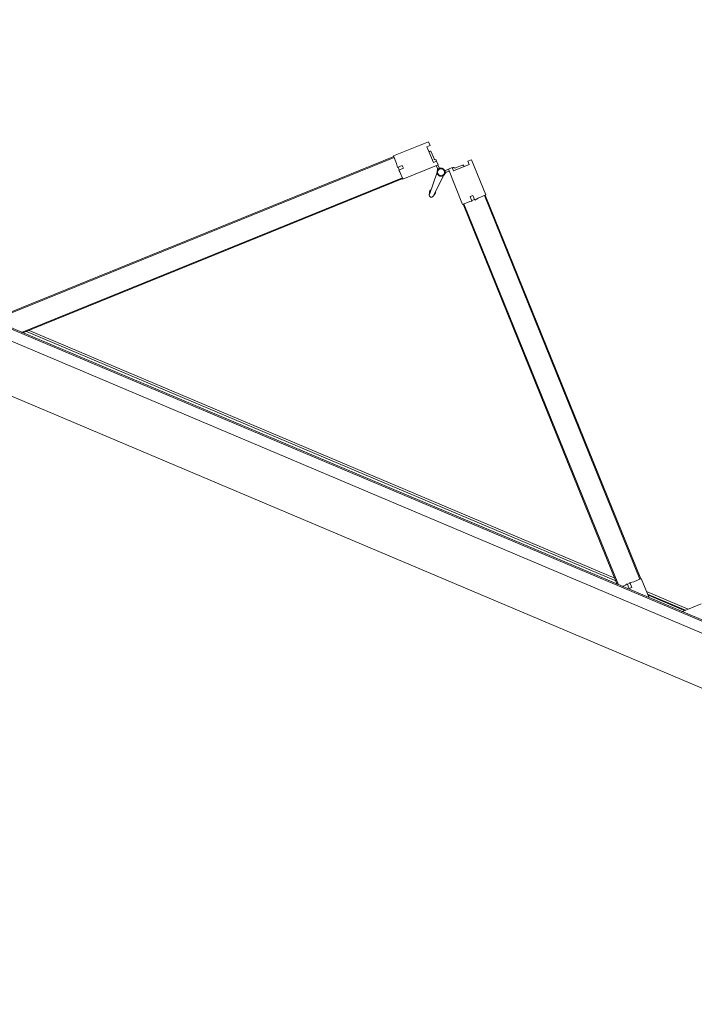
# Model space of a CAD drawing. Header units: millimetres. Extents: x 1512 to 2105, y 794 to 1149.
# Tile 141 of 256: x 1686.18 to 1687.53, y 1096.81 to 1098.78. Entities that reach past the tile are written whole.
import ezdxf

# ---------------------------------------------------------------- set-up
doc = ezdxf.new("R2010")
doc.units = ezdxf.units.MM
doc.layers.add('A-DOOR', color=31, linetype='Continuous', lineweight=9)

# ---------------------------------------------------------------- blocks, each defined once
blk = doc.blocks.new('5-panel_Bi-fold_external_door_10806 - Type 1-V11-همکف')
at = {"layer": 'A-DOOR'}
for p, q in [((-0.1205, 0.7449), (-0.1742, 0.6912)), ((-0.1148, 0.7393), (-0.1205, 0.7449)), ((-0.1198, 0.7343), (-0.1148, 0.7393)), ((-0.0957, 0.7103), (-0.1198, 0.7343)), ((-0.0281, 0.7343), (-0.0521, 0.7103)), ((-0.0274, 0.7449), (-0.033, 0.7393)), ((-0.033, 0.7393), (-0.0281, 0.7343)), ((0.0264, 0.6912), (-0.0274, 0.7449)), ((-0.1103, 0.7284), (-0.112, 0.7266)), ((-0.1103, 0.7284), (-0.112, 0.7266)), ((-0.1103, 0.7284), (-0.112, 0.7266)), ((-0.097, 0.7173), (-0.1081, 0.7284)), ((-0.0908, 0.7153), (-0.0957, 0.7103)), ((-0.0909, 0.7151), (-0.0924, 0.7165)), ((-0.0851, 0.7096), (-0.0908, 0.7153)), ((-0.0571, 0.7153), (-0.0627, 0.7096)), ((-0.0521, 0.7103), (-0.0571, 0.7153)), ((-0.0554, 0.7165), (-0.0569, 0.7151)), ((-0.0397, 0.7284), (-0.0508, 0.7173)), ((-0.0358, 0.7266), (-0.0376, 0.7284)), ((-0.0358, 0.7266), (-0.0376, 0.7284)), ((-0.0358, 0.7266), (-0.0376, 0.7284)), ((-0.7598, 0.1042), (-0.1735, 0.6905)), ((-0.1742, 0.6912), (-0.1627, 0.6797)), ((-0.1735, 0.6905), (-0.1721, 0.6891)), ((-0.1389, 0.6558), (-0.0851, 0.7096)), ((-0.0879, 0.7068), (-0.0837, 0.7025)), ((-0.0797, 0.7039), (-0.0853, 0.7094)), ((-0.0812, 0.695), (-0.0779, 0.648)), ((-0.0699, 0.648), (-0.0666, 0.695)), ((-0.0625, 0.7094), (-0.0681, 0.7039)), ((-0.0674, 0.7031), (-0.0676, 0.7033)), ((-0.0674, 0.7031), (-0.0676, 0.7033)), ((-0.0674, 0.7031), (-0.0676, 0.7033)), ((-0.0674, 0.7031), (-0.0676, 0.7033)), ((-0.0674, 0.7031), (-0.0676, 0.7033)), ((-0.0674, 0.7031), (-0.0676, 0.7033)), ((-0.0674, 0.7031), (-0.0676, 0.7033)), ((-0.0674, 0.7031), (-0.0676, 0.7033)), ((-0.0674, 0.7031), (-0.0676, 0.7033)), ((-0.0642, 0.7025), (-0.0599, 0.7068)), ((-0.0627, 0.7096), (-0.009, 0.6558)), ((0.0148, 0.6797), (0.0264, 0.6912)), ((0.0243, 0.6891), (0.0257, 0.6905)), ((0.0257, 0.6905), (0.612, 0.1042)), ((-0.7584, 0.1027), (-0.1721, 0.6891)), ((-0.1627, 0.6797), (-0.158, 0.6731)), ((-0.158, 0.6731), (-0.1507, 0.6804)), ((-0.1571, 0.6741), (-0.1528, 0.6698)), ((-0.1464, 0.6762), (-0.1536, 0.6691)), ((-0.1507, 0.6804), (-0.1464, 0.6762)), ((-0.0014, 0.6762), (0.0029, 0.6804)), ((0.0057, 0.6691), (-0.0014, 0.6762)), ((0.0029, 0.6804), (0.0102, 0.6731)), ((0.005, 0.6698), (0.0092, 0.6741)), ((0.0102, 0.6731), (0.0148, 0.6797)), ((0.0243, 0.6891), (0.6106, 0.1027)), ((-0.7235, 0.0755), (-0.141, 0.658)), ((-0.7207, 0.0755), (-0.1396, 0.6566)), ((-0.1536, 0.6691), (-0.15, 0.667)), ((-0.15, 0.667), (-0.1389, 0.6558)), ((-0.141, 0.658), (-0.1396, 0.6566)), ((-0.0796, 0.6523), (-0.0777, 0.647)), ((-0.0796, 0.6523), (-0.0779, 0.648)), ((-0.0777, 0.647), (-0.0796, 0.6523)), ((-0.0701, 0.647), (-0.0683, 0.6523)), ((-0.0683, 0.6523), (-0.0701, 0.647)), ((-0.0683, 0.6523), (-0.0699, 0.648)), ((-0.009, 0.6558), (0.0022, 0.667)), ((-0.0083, 0.6566), (-0.0069, 0.658)), ((-0.0083, 0.6566), (0.5728, 0.0755)), ((-0.0069, 0.658), (0.5757, 0.0755)), ((0.0022, 0.667), (0.0057, 0.6691)), ((-0.0777, 0.647), (-0.0779, 0.648)), ((-0.0701, 0.647), (-0.07, 0.6474)), ((0.6127, 0.1049), (0.6012, 0.0933)), ((0.612, 0.1042), (0.6106, 0.1027)), ((0.6421, 0.0755), (0.6127, 0.1049)), ((0.7426, 0.1049), (0.7132, 0.0755)), ((-0.715, 0.0811), (0.5672, 0.0811)), ((0.5632, 0.0851), (-0.711, 0.0851)), ((0.5885, 0.0807), (0.5833, 0.0755)), ((0.5906, 0.0842), (0.5885, 0.0807)), ((0.5977, 0.0771), (0.5906, 0.0842)), ((0.5956, 0.0877), (0.5913, 0.0835)), ((0.6012, 0.0933), (0.5946, 0.0887)), ((0.5946, 0.0887), (0.6019, 0.0814)), ((0.6019, 0.0814), (0.5977, 0.0771)), ((0.7228, 0.0851), (0.6325, 0.0851)), ((0.6365, 0.0811), (0.7188, 0.0811)), ((0.7152, 0.0796), (0.6402, 0.0796)), ((2.581, 0.0759), (-2.331, 0.0759)), ((2.581, 0.0737), (-2.331, 0.0737)), ((-2.331, 0.0516), (2.581, 0.0516)), ((-2.331, -0.05), (2.581, -0.05))]:
    blk.add_line(p, q, dxfattribs=at)
at = {"layer": 'A-DOOR', "flags": 128}
for points in [[(-0.0739, 0.7063), (-0.0742, 0.7063), (-0.0746, 0.7063), (-0.0749, 0.7063), (-0.0752, 0.7062), (-0.0755, 0.7062), (-0.0758, 0.7061), (-0.0761, 0.706), (-0.0764, 0.7059), (-0.0767, 0.7058), (-0.077, 0.7057), (-0.0773, 0.7056), (-0.0776, 0.7054), (-0.0779, 0.7053), (-0.0782, 0.7051), (-0.0784, 0.7049), (-0.0787, 0.7048), (-0.0789, 0.7046), (-0.0792, 0.7044), (-0.0794, 0.7041), (-0.0797, 0.7039), (-0.0799, 0.7037), (-0.0801, 0.7034), (-0.0803, 0.7032), (-0.0805, 0.7029), (-0.0806, 0.7027), (-0.0808, 0.7024), (-0.081, 0.7021), (-0.0811, 0.7018), (-0.0812, 0.7015), (-0.0814, 0.7012), (-0.0815, 0.7009), (-0.0816, 0.7006), (-0.0817, 0.7003), (-0.0817, 0.7), (-0.0818, 0.6997), (-0.0818, 0.6994), (-0.0819, 0.6991), (-0.0819, 0.6987), (-0.0819, 0.6984), (-0.0819, 0.6981), (-0.0819, 0.6978), (-0.0819, 0.6975), (-0.0818, 0.6972), (-0.0818, 0.6968), (-0.0817, 0.6965), (-0.0816, 0.6962), (-0.0815, 0.6959), (-0.0814, 0.6956), (-0.0813, 0.6953), (-0.0812, 0.695), (-0.0811, 0.6947), (-0.0809, 0.6944), (-0.0807, 0.6942), (-0.0806, 0.6939), (-0.0804, 0.6936), (-0.0802, 0.6934), (-0.08, 0.6931), (-0.0798, 0.6929), (-0.0796, 0.6927), (-0.0793, 0.6924), (-0.0791, 0.6922), (-0.0788, 0.692), (-0.0786, 0.6918), (-0.0783, 0.6917), (-0.078, 0.6915), (-0.0778, 0.6913), (-0.0775, 0.6912), (-0.0772, 0.691)], [(-0.0739, 0.7063), (-0.0742, 0.7063), (-0.0746, 0.7063), (-0.0749, 0.7063), (-0.0752, 0.7062), (-0.0755, 0.7062), (-0.0758, 0.7061), (-0.0761, 0.706), (-0.0764, 0.7059), (-0.0767, 0.7058), (-0.077, 0.7057), (-0.0773, 0.7056), (-0.0776, 0.7054), (-0.0779, 0.7053), (-0.0782, 0.7051), (-0.0784, 0.7049), (-0.0787, 0.7048), (-0.0789, 0.7046), (-0.0792, 0.7044), (-0.0794, 0.7041), (-0.0797, 0.7039), (-0.0799, 0.7037), (-0.0801, 0.7034), (-0.0803, 0.7032), (-0.0805, 0.7029), (-0.0806, 0.7027), (-0.0808, 0.7024), (-0.081, 0.7021), (-0.0811, 0.7018), (-0.0812, 0.7015), (-0.0814, 0.7012), (-0.0815, 0.7009), (-0.0816, 0.7006), (-0.0817, 0.7003), (-0.0817, 0.7), (-0.0818, 0.6997), (-0.0818, 0.6994), (-0.0819, 0.6991), (-0.0819, 0.6987), (-0.0819, 0.6984), (-0.0819, 0.6981), (-0.0819, 0.6978), (-0.0819, 0.6975), (-0.0818, 0.6972), (-0.0818, 0.6968), (-0.0817, 0.6965), (-0.0816, 0.6962), (-0.0815, 0.6959), (-0.0814, 0.6956), (-0.0813, 0.6953), (-0.0812, 0.695), (-0.0811, 0.6947), (-0.0809, 0.6944), (-0.0807, 0.6942), (-0.0806, 0.6939), (-0.0804, 0.6936), (-0.0802, 0.6934), (-0.08, 0.6931), (-0.0798, 0.6929), (-0.0796, 0.6927), (-0.0793, 0.6924), (-0.0791, 0.6922), (-0.0788, 0.692), (-0.0786, 0.6918), (-0.0783, 0.6917), (-0.078, 0.6915), (-0.0778, 0.6913), (-0.0775, 0.6912), (-0.0772, 0.691), (-0.0769, 0.6909), (-0.0766, 0.6908), (-0.0763, 0.6907), (-0.076, 0.6906), (-0.0757, 0.6905), (-0.0754, 0.6905), (-0.075, 0.6904), (-0.0747, 0.6904), (-0.0744, 0.6904), (-0.0741, 0.6903), (-0.0739, 0.6903)], [(-0.0739, 0.7063), (-0.0742, 0.7063), (-0.0746, 0.7063), (-0.0749, 0.7063), (-0.0752, 0.7062), (-0.0755, 0.7062), (-0.0758, 0.7061), (-0.0761, 0.706), (-0.0764, 0.7059), (-0.0767, 0.7058), (-0.077, 0.7057), (-0.0773, 0.7056), (-0.0776, 0.7054), (-0.0779, 0.7053), (-0.0782, 0.7051), (-0.0784, 0.7049), (-0.0787, 0.7048), (-0.0789, 0.7046), (-0.0792, 0.7044), (-0.0794, 0.7041), (-0.0797, 0.7039), (-0.0799, 0.7037), (-0.0801, 0.7034), (-0.0803, 0.7032), (-0.0805, 0.7029), (-0.0806, 0.7027), (-0.0808, 0.7024), (-0.081, 0.7021), (-0.0811, 0.7018), (-0.0812, 0.7015), (-0.0814, 0.7012), (-0.0815, 0.7009), (-0.0816, 0.7006), (-0.0817, 0.7003), (-0.0817, 0.7), (-0.0818, 0.6997), (-0.0818, 0.6994), (-0.0819, 0.6991), (-0.0819, 0.6987), (-0.0819, 0.6984), (-0.0819, 0.6981), (-0.0819, 0.6978), (-0.0819, 0.6975), (-0.0818, 0.6972), (-0.0818, 0.6968), (-0.0817, 0.6965), (-0.0816, 0.6962), (-0.0815, 0.6959), (-0.0814, 0.6956), (-0.0813, 0.6953), (-0.0812, 0.695), (-0.0811, 0.6947), (-0.0809, 0.6944), (-0.0807, 0.6942), (-0.0806, 0.6939), (-0.0804, 0.6936), (-0.0802, 0.6934), (-0.08, 0.6931), (-0.0798, 0.6929), (-0.0796, 0.6927), (-0.0793, 0.6924), (-0.0791, 0.6922), (-0.0788, 0.692), (-0.0786, 0.6918), (-0.0783, 0.6917), (-0.078, 0.6915), (-0.0778, 0.6913), (-0.0775, 0.6912), (-0.0772, 0.691)], [(-0.0739, 0.7063), (-0.0742, 0.7063), (-0.0746, 0.7063), (-0.0749, 0.7063), (-0.0752, 0.7062), (-0.0755, 0.7062), (-0.0758, 0.7061), (-0.0761, 0.706), (-0.0764, 0.7059), (-0.0767, 0.7058), (-0.077, 0.7057), (-0.0773, 0.7056), (-0.0776, 0.7054), (-0.0779, 0.7053), (-0.0782, 0.7051), (-0.0784, 0.7049), (-0.0787, 0.7048), (-0.0789, 0.7046), (-0.0792, 0.7044), (-0.0794, 0.7041), (-0.0797, 0.7039), (-0.0799, 0.7037), (-0.0801, 0.7034), (-0.0803, 0.7032), (-0.0805, 0.7029), (-0.0806, 0.7027), (-0.0808, 0.7024), (-0.081, 0.7021), (-0.0811, 0.7018), (-0.0812, 0.7015), (-0.0814, 0.7012), (-0.0815, 0.7009), (-0.0816, 0.7006), (-0.0817, 0.7003), (-0.0817, 0.7), (-0.0818, 0.6997), (-0.0818, 0.6994), (-0.0819, 0.6991), (-0.0819, 0.6987), (-0.0819, 0.6984), (-0.0819, 0.6981), (-0.0819, 0.6978), (-0.0819, 0.6975), (-0.0818, 0.6972), (-0.0818, 0.6968), (-0.0817, 0.6965), (-0.0816, 0.6962), (-0.0815, 0.6959), (-0.0814, 0.6956), (-0.0813, 0.6953), (-0.0812, 0.695), (-0.0811, 0.6947), (-0.0809, 0.6944), (-0.0807, 0.6942), (-0.0806, 0.6939), (-0.0804, 0.6936), (-0.0802, 0.6934), (-0.08, 0.6931), (-0.0798, 0.6929), (-0.0796, 0.6927), (-0.0793, 0.6924), (-0.0791, 0.6922), (-0.0788, 0.692), (-0.0786, 0.6918), (-0.0783, 0.6917), (-0.078, 0.6915), (-0.0778, 0.6913), (-0.0775, 0.6912), (-0.0772, 0.691)], [(-0.0739, 0.7063), (-0.0742, 0.7063), (-0.0746, 0.7063), (-0.0749, 0.7063), (-0.0752, 0.7062), (-0.0755, 0.7062), (-0.0758, 0.7061), (-0.0761, 0.706), (-0.0764, 0.7059), (-0.0767, 0.7058), (-0.077, 0.7057), (-0.0773, 0.7056), (-0.0776, 0.7054), (-0.0779, 0.7053), (-0.0782, 0.7051), (-0.0784, 0.7049), (-0.0787, 0.7048), (-0.0789, 0.7046), (-0.0792, 0.7044), (-0.0794, 0.7041), (-0.0797, 0.7039), (-0.0799, 0.7037), (-0.0801, 0.7034), (-0.0803, 0.7032), (-0.0805, 0.7029), (-0.0806, 0.7027), (-0.0808, 0.7024), (-0.081, 0.7021), (-0.0811, 0.7018), (-0.0812, 0.7015), (-0.0814, 0.7012), (-0.0815, 0.7009), (-0.0816, 0.7006), (-0.0817, 0.7003), (-0.0817, 0.7), (-0.0818, 0.6997), (-0.0818, 0.6994), (-0.0819, 0.6991), (-0.0819, 0.6987), (-0.0819, 0.6984), (-0.0819, 0.6981), (-0.0819, 0.6978), (-0.0819, 0.6975), (-0.0818, 0.6972), (-0.0818, 0.6968), (-0.0817, 0.6965), (-0.0816, 0.6962), (-0.0815, 0.6959), (-0.0814, 0.6956), (-0.0813, 0.6953), (-0.0812, 0.695), (-0.0811, 0.6947), (-0.0809, 0.6944), (-0.0807, 0.6942), (-0.0806, 0.6939), (-0.0804, 0.6936), (-0.0802, 0.6934), (-0.08, 0.6931), (-0.0798, 0.6929), (-0.0796, 0.6927), (-0.0793, 0.6924), (-0.0791, 0.6922), (-0.0788, 0.692), (-0.0786, 0.6918), (-0.0783, 0.6917), (-0.078, 0.6915), (-0.0778, 0.6913), (-0.0775, 0.6912), (-0.0772, 0.691)], [(-0.0808, 0.7024), (-0.081, 0.7021), (-0.0811, 0.7018), (-0.0812, 0.7015), (-0.0814, 0.7012), (-0.0815, 0.7009), (-0.0816, 0.7006), (-0.0817, 0.7003), (-0.0817, 0.7), (-0.0818, 0.6997), (-0.0818, 0.6994), (-0.0819, 0.6991), (-0.0819, 0.6987), (-0.0819, 0.6984), (-0.0819, 0.6981), (-0.0819, 0.6978), (-0.0819, 0.6975), (-0.0818, 0.6972), (-0.0818, 0.6968), (-0.0817, 0.6965), (-0.0816, 0.6962), (-0.0815, 0.6959), (-0.0814, 0.6956), (-0.0813, 0.6953)], [(-0.081, 0.7021), (-0.0811, 0.7018), (-0.0812, 0.7015), (-0.0814, 0.7012), (-0.0815, 0.7009), (-0.0816, 0.7006), (-0.0817, 0.7003), (-0.0817, 0.7), (-0.0818, 0.6997), (-0.0818, 0.6994), (-0.0819, 0.6991), (-0.0819, 0.6987), (-0.0819, 0.6984), (-0.0819, 0.6981), (-0.0819, 0.6978), (-0.0819, 0.6975), (-0.0818, 0.6972), (-0.0818, 0.6968), (-0.0817, 0.6965), (-0.0816, 0.6962), (-0.0815, 0.6959), (-0.0814, 0.6956), (-0.0813, 0.6953)], [(-0.081, 0.7021), (-0.0811, 0.7018), (-0.0812, 0.7015), (-0.0814, 0.7012), (-0.0815, 0.7009), (-0.0816, 0.7006), (-0.0817, 0.7003), (-0.0817, 0.7), (-0.0818, 0.6997), (-0.0818, 0.6994), (-0.0819, 0.6991), (-0.0819, 0.6987), (-0.0819, 0.6984), (-0.0819, 0.6981), (-0.0819, 0.6978), (-0.0819, 0.6975), (-0.0818, 0.6972), (-0.0818, 0.6968), (-0.0817, 0.6965), (-0.0816, 0.6962), (-0.0815, 0.6959), (-0.0814, 0.6956), (-0.0813, 0.6953)], [(-0.081, 0.7021), (-0.0811, 0.7018), (-0.0812, 0.7015), (-0.0814, 0.7012), (-0.0815, 0.7009), (-0.0816, 0.7006), (-0.0817, 0.7003), (-0.0817, 0.7), (-0.0818, 0.6997), (-0.0818, 0.6994), (-0.0819, 0.6991), (-0.0819, 0.6987), (-0.0819, 0.6984), (-0.0819, 0.6981), (-0.0819, 0.6978), (-0.0819, 0.6975), (-0.0818, 0.6972), (-0.0818, 0.6968), (-0.0817, 0.6965), (-0.0816, 0.6962), (-0.0815, 0.6959), (-0.0814, 0.6956), (-0.0813, 0.6953)], [(-0.081, 0.7021), (-0.0811, 0.7018), (-0.0812, 0.7015), (-0.0814, 0.7012), (-0.0815, 0.7009), (-0.0816, 0.7006), (-0.0817, 0.7003), (-0.0817, 0.7), (-0.0818, 0.6997), (-0.0818, 0.6994), (-0.0819, 0.6991), (-0.0819, 0.6987), (-0.0819, 0.6984), (-0.0819, 0.6981), (-0.0819, 0.6978), (-0.0819, 0.6975), (-0.0818, 0.6972), (-0.0818, 0.6968), (-0.0817, 0.6965), (-0.0816, 0.6962), (-0.0815, 0.6959), (-0.0814, 0.6956), (-0.0813, 0.6953)], [(-0.081, 0.7021), (-0.0811, 0.7018), (-0.0812, 0.7015), (-0.0814, 0.7012), (-0.0815, 0.7009), (-0.0816, 0.7006), (-0.0817, 0.7003), (-0.0817, 0.7), (-0.0818, 0.6997), (-0.0818, 0.6994), (-0.0819, 0.6991), (-0.0819, 0.6987), (-0.0819, 0.6984), (-0.0819, 0.6981), (-0.0819, 0.6978), (-0.0819, 0.6975), (-0.0818, 0.6972), (-0.0818, 0.6968), (-0.0817, 0.6965), (-0.0816, 0.6962), (-0.0815, 0.6959), (-0.0814, 0.6956), (-0.0813, 0.6953)], [(-0.081, 0.7021), (-0.0811, 0.7018), (-0.0812, 0.7015), (-0.0814, 0.7012), (-0.0815, 0.7009), (-0.0816, 0.7006), (-0.0817, 0.7003), (-0.0817, 0.7), (-0.0818, 0.6997), (-0.0818, 0.6994), (-0.0819, 0.6991), (-0.0819, 0.6987), (-0.0819, 0.6984), (-0.0819, 0.6981), (-0.0819, 0.6978), (-0.0819, 0.6975), (-0.0818, 0.6972), (-0.0818, 0.6968), (-0.0817, 0.6965), (-0.0816, 0.6962), (-0.0815, 0.6959), (-0.0814, 0.6956), (-0.0813, 0.6953)], [(-0.081, 0.7021), (-0.0811, 0.7018), (-0.0812, 0.7015), (-0.0814, 0.7012), (-0.0815, 0.7009), (-0.0816, 0.7006), (-0.0817, 0.7003), (-0.0817, 0.7), (-0.0818, 0.6997), (-0.0818, 0.6994), (-0.0819, 0.6991), (-0.0819, 0.6987), (-0.0819, 0.6984), (-0.0819, 0.6981), (-0.0819, 0.6978), (-0.0819, 0.6975), (-0.0818, 0.6972), (-0.0818, 0.6968), (-0.0817, 0.6965), (-0.0816, 0.6962), (-0.0815, 0.6959), (-0.0814, 0.6956), (-0.0813, 0.6953)], [(-0.081, 0.7021), (-0.0811, 0.7018), (-0.0812, 0.7015), (-0.0814, 0.7012), (-0.0815, 0.7009), (-0.0816, 0.7006), (-0.0817, 0.7003), (-0.0817, 0.7), (-0.0818, 0.6997), (-0.0818, 0.6994), (-0.0819, 0.6991), (-0.0819, 0.6987), (-0.0819, 0.6984), (-0.0819, 0.6981), (-0.0819, 0.6978), (-0.0819, 0.6975), (-0.0818, 0.6972), (-0.0818, 0.6968), (-0.0817, 0.6965), (-0.0816, 0.6962), (-0.0815, 0.6959), (-0.0814, 0.6956), (-0.0813, 0.6953)], [(-0.0739, 0.7063), (-0.0742, 0.7063), (-0.0746, 0.7063), (-0.0749, 0.7063), (-0.0752, 0.7062), (-0.0755, 0.7062), (-0.0758, 0.7061), (-0.0761, 0.706), (-0.0764, 0.7059), (-0.0767, 0.7058), (-0.077, 0.7057), (-0.0773, 0.7056), (-0.0776, 0.7054), (-0.0779, 0.7053), (-0.0782, 0.7051), (-0.0784, 0.7049), (-0.0787, 0.7048), (-0.0789, 0.7046), (-0.0792, 0.7044), (-0.0794, 0.7041), (-0.0797, 0.7039), (-0.0799, 0.7037), (-0.0801, 0.7034), (-0.0803, 0.7032), (-0.0805, 0.7029)], [(-0.0739, 0.7063), (-0.0742, 0.7063), (-0.0746, 0.7063), (-0.0749, 0.7063), (-0.0752, 0.7062), (-0.0755, 0.7062), (-0.0758, 0.7061), (-0.0761, 0.706), (-0.0764, 0.7059), (-0.0767, 0.7058), (-0.077, 0.7057), (-0.0773, 0.7056), (-0.0776, 0.7054), (-0.0779, 0.7053), (-0.0782, 0.7051), (-0.0784, 0.7049), (-0.0787, 0.7048), (-0.0789, 0.7046), (-0.0792, 0.7044), (-0.0794, 0.7041), (-0.0797, 0.7039), (-0.0799, 0.7037), (-0.0801, 0.7034), (-0.0803, 0.7032), (-0.0805, 0.7029)], [(-0.0739, 0.7063), (-0.0742, 0.7063), (-0.0746, 0.7063), (-0.0749, 0.7063), (-0.0752, 0.7062), (-0.0755, 0.7062), (-0.0758, 0.7061), (-0.0761, 0.706), (-0.0764, 0.7059), (-0.0767, 0.7058), (-0.077, 0.7057), (-0.0773, 0.7056), (-0.0776, 0.7054), (-0.0779, 0.7053), (-0.0782, 0.7051), (-0.0784, 0.7049), (-0.0787, 0.7048), (-0.0789, 0.7046), (-0.0792, 0.7044), (-0.0794, 0.7041), (-0.0797, 0.7039), (-0.0799, 0.7037), (-0.0801, 0.7034), (-0.0803, 0.7032), (-0.0805, 0.7029)], [(-0.0739, 0.7063), (-0.0742, 0.7063), (-0.0746, 0.7063), (-0.0749, 0.7063), (-0.0752, 0.7062), (-0.0755, 0.7062), (-0.0758, 0.7061), (-0.0761, 0.706), (-0.0764, 0.7059), (-0.0767, 0.7058), (-0.077, 0.7057), (-0.0773, 0.7056), (-0.0776, 0.7054), (-0.0779, 0.7053), (-0.0782, 0.7051), (-0.0784, 0.7049), (-0.0787, 0.7048), (-0.0789, 0.7046), (-0.0792, 0.7044), (-0.0794, 0.7041), (-0.0797, 0.7039), (-0.0799, 0.7037), (-0.0801, 0.7034), (-0.0803, 0.7032), (-0.0805, 0.7029)], [(-0.0739, 0.7063), (-0.0742, 0.7063), (-0.0746, 0.7063), (-0.0749, 0.7063), (-0.0752, 0.7062), (-0.0755, 0.7062), (-0.0758, 0.7061), (-0.0761, 0.706), (-0.0764, 0.7059), (-0.0767, 0.7058), (-0.077, 0.7057), (-0.0773, 0.7056), (-0.0776, 0.7054), (-0.0779, 0.7053), (-0.0782, 0.7051), (-0.0784, 0.7049), (-0.0787, 0.7048), (-0.0789, 0.7046), (-0.0792, 0.7044), (-0.0794, 0.7041), (-0.0797, 0.7039), (-0.0799, 0.7037), (-0.0801, 0.7034), (-0.0803, 0.7032), (-0.0805, 0.7029)], [(-0.0739, 0.7063), (-0.0742, 0.7063), (-0.0746, 0.7063), (-0.0749, 0.7063), (-0.0752, 0.7062), (-0.0755, 0.7062), (-0.0758, 0.7061), (-0.0761, 0.706), (-0.0764, 0.7059), (-0.0767, 0.7058), (-0.077, 0.7057), (-0.0773, 0.7056), (-0.0776, 0.7054), (-0.0779, 0.7053), (-0.0782, 0.7051), (-0.0784, 0.7049), (-0.0787, 0.7048), (-0.0789, 0.7046), (-0.0792, 0.7044), (-0.0794, 0.7041), (-0.0797, 0.7039), (-0.0799, 0.7037), (-0.0801, 0.7034), (-0.0803, 0.7032), (-0.0805, 0.7029)], [(-0.0739, 0.7063), (-0.0742, 0.7063), (-0.0746, 0.7063), (-0.0749, 0.7063), (-0.0752, 0.7062), (-0.0755, 0.7062), (-0.0758, 0.7061), (-0.0761, 0.706), (-0.0764, 0.7059), (-0.0767, 0.7058), (-0.077, 0.7057), (-0.0773, 0.7056), (-0.0776, 0.7054), (-0.0779, 0.7053), (-0.0782, 0.7051), (-0.0784, 0.7049), (-0.0787, 0.7048), (-0.0789, 0.7046), (-0.0792, 0.7044), (-0.0794, 0.7041), (-0.0797, 0.7039), (-0.0799, 0.7037), (-0.0801, 0.7034), (-0.0803, 0.7032), (-0.0805, 0.7029)], [(-0.0739, 0.7063), (-0.0742, 0.7063), (-0.0746, 0.7063), (-0.0749, 0.7063), (-0.0752, 0.7062), (-0.0755, 0.7062), (-0.0758, 0.7061), (-0.0761, 0.706), (-0.0764, 0.7059), (-0.0767, 0.7058), (-0.077, 0.7057), (-0.0773, 0.7056), (-0.0776, 0.7054), (-0.0779, 0.7053), (-0.0782, 0.7051), (-0.0784, 0.7049), (-0.0787, 0.7048), (-0.0789, 0.7046), (-0.0792, 0.7044), (-0.0794, 0.7041), (-0.0797, 0.7039), (-0.0799, 0.7037), (-0.0801, 0.7034), (-0.0803, 0.7032), (-0.0805, 0.7029)], [(-0.0739, 0.7063), (-0.0742, 0.7063), (-0.0746, 0.7063), (-0.0749, 0.7063), (-0.0752, 0.7062), (-0.0755, 0.7062), (-0.0758, 0.7061), (-0.0761, 0.706), (-0.0764, 0.7059), (-0.0767, 0.7058), (-0.077, 0.7057), (-0.0773, 0.7056), (-0.0776, 0.7054), (-0.0779, 0.7053), (-0.0782, 0.7051), (-0.0784, 0.7049), (-0.0787, 0.7048), (-0.0789, 0.7046), (-0.0792, 0.7044), (-0.0794, 0.7041), (-0.0797, 0.7039), (-0.0799, 0.7037), (-0.0801, 0.7034), (-0.0803, 0.7032), (-0.0805, 0.7029)], [(-0.0769, 0.6909), (-0.0766, 0.6908), (-0.0763, 0.6907), (-0.076, 0.6906), (-0.0757, 0.6905), (-0.0754, 0.6905), (-0.075, 0.6904), (-0.0747, 0.6904), (-0.0744, 0.6904), (-0.0741, 0.6903), (-0.0739, 0.6903)], [(-0.0769, 0.6909), (-0.0766, 0.6908), (-0.0763, 0.6907), (-0.076, 0.6906), (-0.0757, 0.6905), (-0.0754, 0.6905), (-0.075, 0.6904), (-0.0747, 0.6904), (-0.0744, 0.6904), (-0.0741, 0.6903), (-0.0739, 0.6903)], [(-0.0769, 0.6909), (-0.0766, 0.6908), (-0.0763, 0.6907), (-0.076, 0.6906), (-0.0757, 0.6905), (-0.0754, 0.6905), (-0.075, 0.6904), (-0.0747, 0.6904), (-0.0744, 0.6904), (-0.0741, 0.6903), (-0.0739, 0.6903)], [(-0.0769, 0.6909), (-0.0766, 0.6908), (-0.0763, 0.6907), (-0.076, 0.6906), (-0.0757, 0.6905), (-0.0754, 0.6905), (-0.075, 0.6904), (-0.0747, 0.6904), (-0.0744, 0.6904), (-0.0741, 0.6903), (-0.0739, 0.6903)], [(-0.0681, 0.7038), (-0.0683, 0.704), (-0.0685, 0.7042), (-0.0688, 0.7045), (-0.069, 0.7047), (-0.0693, 0.7048), (-0.0695, 0.705), (-0.0698, 0.7052), (-0.0701, 0.7054), (-0.0704, 0.7055), (-0.0706, 0.7056), (-0.0709, 0.7058), (-0.0712, 0.7059), (-0.0715, 0.706), (-0.0718, 0.7061), (-0.0722, 0.7061), (-0.0725, 0.7062), (-0.0728, 0.7063), (-0.0731, 0.7063), (-0.0734, 0.7063), (-0.0737, 0.7063), (-0.0739, 0.7063)], [(-0.0739, 0.6903), (-0.0736, 0.6903), (-0.0733, 0.6904), (-0.073, 0.6904), (-0.0726, 0.6904), (-0.0723, 0.6905), (-0.072, 0.6906), (-0.0717, 0.6907), (-0.0714, 0.6907), (-0.0711, 0.6909), (-0.0708, 0.691), (-0.0705, 0.6911), (-0.0702, 0.6912), (-0.0699, 0.6914), (-0.0697, 0.6916), (-0.0694, 0.6917), (-0.0691, 0.6919), (-0.0689, 0.6921), (-0.0686, 0.6923), (-0.0684, 0.6925), (-0.0682, 0.6928), (-0.068, 0.693), (-0.0677, 0.6932), (-0.0676, 0.6935), (-0.0674, 0.6938), (-0.0672, 0.694), (-0.067, 0.6943), (-0.0669, 0.6946), (-0.0667, 0.6949), (-0.0666, 0.6951), (-0.0665, 0.6954), (-0.0663, 0.6957), (-0.0663, 0.696), (-0.0662, 0.6964), (-0.0661, 0.6967), (-0.066, 0.697), (-0.066, 0.6973), (-0.0659, 0.6976), (-0.0659, 0.6979), (-0.0659, 0.6983), (-0.0659, 0.6986), (-0.0659, 0.6989), (-0.066, 0.6992), (-0.066, 0.6995), (-0.0661, 0.6998), (-0.0661, 0.7002), (-0.0662, 0.7005), (-0.0663, 0.7008), (-0.0664, 0.7011), (-0.0665, 0.7014), (-0.0666, 0.7017), (-0.0668, 0.702), (-0.0669, 0.7022), (-0.0671, 0.7025), (-0.0673, 0.7028), (-0.0674, 0.7031), (-0.0676, 0.7033), (-0.0678, 0.7036), (-0.0681, 0.7038), (-0.0683, 0.704), (-0.0685, 0.7042), (-0.0688, 0.7045), (-0.069, 0.7047), (-0.0693, 0.7048), (-0.0695, 0.705), (-0.0698, 0.7052), (-0.0701, 0.7054), (-0.0704, 0.7055), (-0.0706, 0.7056), (-0.0709, 0.7058), (-0.0712, 0.7059), (-0.0715, 0.706), (-0.0718, 0.7061), (-0.0722, 0.7061), (-0.0725, 0.7062), (-0.0728, 0.7063), (-0.0731, 0.7063), (-0.0734, 0.7063), (-0.0737, 0.7063), (-0.0739, 0.7063)], [(-0.0681, 0.7038), (-0.0683, 0.704), (-0.0685, 0.7042), (-0.0688, 0.7045), (-0.069, 0.7047), (-0.0693, 0.7048), (-0.0695, 0.705), (-0.0698, 0.7052), (-0.0701, 0.7054), (-0.0704, 0.7055), (-0.0706, 0.7056), (-0.0709, 0.7058), (-0.0712, 0.7059), (-0.0715, 0.706), (-0.0718, 0.7061), (-0.0722, 0.7061), (-0.0725, 0.7062), (-0.0728, 0.7063), (-0.0731, 0.7063), (-0.0734, 0.7063), (-0.0737, 0.7063), (-0.0739, 0.7063)], [(-0.0681, 0.7038), (-0.0683, 0.704), (-0.0685, 0.7042), (-0.0688, 0.7045), (-0.069, 0.7047), (-0.0693, 0.7048), (-0.0695, 0.705), (-0.0698, 0.7052), (-0.0701, 0.7054), (-0.0704, 0.7055), (-0.0706, 0.7056), (-0.0709, 0.7058), (-0.0712, 0.7059), (-0.0715, 0.706), (-0.0718, 0.7061), (-0.0722, 0.7061), (-0.0725, 0.7062), (-0.0728, 0.7063), (-0.0731, 0.7063), (-0.0734, 0.7063), (-0.0737, 0.7063), (-0.0739, 0.7063)], [(-0.0681, 0.7038), (-0.0683, 0.704), (-0.0685, 0.7042), (-0.0688, 0.7045), (-0.069, 0.7047), (-0.0693, 0.7048), (-0.0695, 0.705), (-0.0698, 0.7052), (-0.0701, 0.7054), (-0.0704, 0.7055), (-0.0706, 0.7056), (-0.0709, 0.7058), (-0.0712, 0.7059), (-0.0715, 0.706), (-0.0718, 0.7061), (-0.0722, 0.7061), (-0.0725, 0.7062), (-0.0728, 0.7063), (-0.0731, 0.7063), (-0.0734, 0.7063), (-0.0737, 0.7063), (-0.0739, 0.7063)], [(-0.0739, 0.6903), (-0.0736, 0.6903), (-0.0733, 0.6904), (-0.073, 0.6904), (-0.0726, 0.6904), (-0.0723, 0.6905), (-0.072, 0.6906), (-0.0717, 0.6907), (-0.0714, 0.6907), (-0.0711, 0.6909), (-0.0708, 0.691), (-0.0705, 0.6911), (-0.0702, 0.6912), (-0.0699, 0.6914), (-0.0697, 0.6916), (-0.0694, 0.6917), (-0.0691, 0.6919), (-0.0689, 0.6921), (-0.0686, 0.6923), (-0.0684, 0.6925), (-0.0682, 0.6928), (-0.068, 0.693), (-0.0677, 0.6932), (-0.0676, 0.6935), (-0.0674, 0.6938), (-0.0672, 0.694), (-0.067, 0.6943), (-0.0669, 0.6946), (-0.0667, 0.6949), (-0.0666, 0.6951), (-0.0665, 0.6954), (-0.0663, 0.6957), (-0.0663, 0.696), (-0.0662, 0.6964), (-0.0661, 0.6967), (-0.066, 0.697), (-0.066, 0.6973), (-0.0659, 0.6976), (-0.0659, 0.6979), (-0.0659, 0.6983), (-0.0659, 0.6986), (-0.0659, 0.6989), (-0.066, 0.6992), (-0.066, 0.6995), (-0.0661, 0.6998), (-0.0661, 0.7002), (-0.0662, 0.7005), (-0.0663, 0.7008), (-0.0664, 0.7011), (-0.0665, 0.7014), (-0.0666, 0.7017), (-0.0668, 0.702), (-0.0669, 0.7022), (-0.0671, 0.7025), (-0.0673, 0.7028), (-0.0674, 0.7031), (-0.0676, 0.7033)], [(-0.0739, 0.6903), (-0.0736, 0.6903), (-0.0733, 0.6904), (-0.073, 0.6904), (-0.0726, 0.6904), (-0.0723, 0.6905), (-0.072, 0.6906), (-0.0717, 0.6907), (-0.0714, 0.6907), (-0.0711, 0.6909), (-0.0708, 0.691), (-0.0705, 0.6911), (-0.0702, 0.6912), (-0.0699, 0.6914), (-0.0697, 0.6916), (-0.0694, 0.6917), (-0.0691, 0.6919), (-0.0689, 0.6921), (-0.0686, 0.6923), (-0.0684, 0.6925), (-0.0682, 0.6928), (-0.068, 0.693), (-0.0677, 0.6932), (-0.0676, 0.6935), (-0.0674, 0.6938), (-0.0672, 0.694), (-0.067, 0.6943), (-0.0669, 0.6946), (-0.0667, 0.6949), (-0.0666, 0.6951), (-0.0665, 0.6954), (-0.0663, 0.6957), (-0.0663, 0.696), (-0.0662, 0.6964), (-0.0661, 0.6967), (-0.066, 0.697), (-0.066, 0.6973), (-0.0659, 0.6976), (-0.0659, 0.6979), (-0.0659, 0.6983), (-0.0659, 0.6986), (-0.0659, 0.6989), (-0.066, 0.6992), (-0.066, 0.6995), (-0.0661, 0.6998), (-0.0661, 0.7002), (-0.0662, 0.7005), (-0.0663, 0.7008), (-0.0664, 0.7011), (-0.0665, 0.7014), (-0.0666, 0.7017), (-0.0668, 0.702), (-0.0669, 0.7022), (-0.0671, 0.7025), (-0.0673, 0.7028), (-0.0674, 0.7031), (-0.0676, 0.7033)], [(-0.0739, 0.6903), (-0.0736, 0.6903), (-0.0733, 0.6904), (-0.073, 0.6904), (-0.0726, 0.6904), (-0.0723, 0.6905), (-0.072, 0.6906), (-0.0717, 0.6907), (-0.0714, 0.6907), (-0.0711, 0.6909), (-0.0708, 0.691), (-0.0705, 0.6911), (-0.0702, 0.6912), (-0.0699, 0.6914), (-0.0697, 0.6916), (-0.0694, 0.6917), (-0.0691, 0.6919), (-0.0689, 0.6921), (-0.0686, 0.6923), (-0.0684, 0.6925), (-0.0682, 0.6928), (-0.068, 0.693), (-0.0677, 0.6932), (-0.0676, 0.6935), (-0.0674, 0.6938), (-0.0672, 0.694), (-0.067, 0.6943), (-0.0669, 0.6946), (-0.0667, 0.6949), (-0.0666, 0.6951), (-0.0665, 0.6954), (-0.0663, 0.6957), (-0.0663, 0.696), (-0.0662, 0.6964), (-0.0661, 0.6967), (-0.066, 0.697), (-0.066, 0.6973), (-0.0659, 0.6976), (-0.0659, 0.6979), (-0.0659, 0.6983), (-0.0659, 0.6986), (-0.0659, 0.6989), (-0.066, 0.6992), (-0.066, 0.6995), (-0.0661, 0.6998), (-0.0661, 0.7002), (-0.0662, 0.7005), (-0.0663, 0.7008), (-0.0664, 0.7011), (-0.0665, 0.7014), (-0.0666, 0.7017), (-0.0668, 0.702), (-0.0669, 0.7022), (-0.0671, 0.7025), (-0.0673, 0.7028), (-0.0674, 0.7031), (-0.0676, 0.7033)], [(-0.0739, 0.6903), (-0.0736, 0.6903), (-0.0733, 0.6904), (-0.073, 0.6904), (-0.0726, 0.6904), (-0.0723, 0.6905), (-0.072, 0.6906), (-0.0717, 0.6907), (-0.0714, 0.6907), (-0.0711, 0.6909), (-0.0708, 0.691), (-0.0705, 0.6911), (-0.0702, 0.6912), (-0.0699, 0.6914), (-0.0697, 0.6916), (-0.0694, 0.6917), (-0.0691, 0.6919), (-0.0689, 0.6921), (-0.0686, 0.6923), (-0.0684, 0.6925), (-0.0682, 0.6928), (-0.068, 0.693), (-0.0677, 0.6932), (-0.0676, 0.6935), (-0.0674, 0.6938), (-0.0672, 0.694), (-0.067, 0.6943), (-0.0669, 0.6946), (-0.0667, 0.6949), (-0.0666, 0.6951), (-0.0665, 0.6954), (-0.0663, 0.6957), (-0.0663, 0.696), (-0.0662, 0.6964), (-0.0661, 0.6967), (-0.066, 0.697), (-0.066, 0.6973), (-0.0659, 0.6976), (-0.0659, 0.6979), (-0.0659, 0.6983), (-0.0659, 0.6986), (-0.0659, 0.6989), (-0.066, 0.6992), (-0.066, 0.6995), (-0.0661, 0.6998), (-0.0661, 0.7002), (-0.0662, 0.7005), (-0.0663, 0.7008), (-0.0664, 0.7011), (-0.0665, 0.7014), (-0.0666, 0.7017), (-0.0668, 0.702), (-0.0669, 0.7022), (-0.0671, 0.7025), (-0.0673, 0.7028), (-0.0674, 0.7031), (-0.0676, 0.7033)], [(-0.0709, 0.7058), (-0.0712, 0.7059), (-0.0715, 0.706), (-0.0718, 0.7061), (-0.0722, 0.7061), (-0.0725, 0.7062), (-0.0728, 0.7063), (-0.0731, 0.7063), (-0.0734, 0.7063)], [(-0.0709, 0.7058), (-0.0712, 0.7059), (-0.0715, 0.706), (-0.0718, 0.7061), (-0.0722, 0.7061), (-0.0725, 0.7062), (-0.0728, 0.7063), (-0.0731, 0.7063), (-0.0734, 0.7063)], [(-0.0709, 0.7058), (-0.0712, 0.7059), (-0.0715, 0.706), (-0.0718, 0.7061), (-0.0722, 0.7061), (-0.0725, 0.7062), (-0.0728, 0.7063), (-0.0731, 0.7063), (-0.0734, 0.7063)], [(-0.0709, 0.7058), (-0.0712, 0.7059), (-0.0715, 0.706), (-0.0718, 0.7061), (-0.0722, 0.7061), (-0.0725, 0.7062), (-0.0728, 0.7063), (-0.0731, 0.7063), (-0.0734, 0.7063)], [(-0.0709, 0.7058), (-0.0712, 0.7059), (-0.0715, 0.706), (-0.0718, 0.7061), (-0.0722, 0.7061), (-0.0725, 0.7062), (-0.0728, 0.7063), (-0.0731, 0.7063), (-0.0734, 0.7063)], [(-0.0709, 0.7058), (-0.0712, 0.7059), (-0.0715, 0.706), (-0.0718, 0.7061), (-0.0722, 0.7061), (-0.0725, 0.7062), (-0.0728, 0.7063), (-0.0731, 0.7063), (-0.0734, 0.7063)], [(-0.0709, 0.7058), (-0.0712, 0.7059), (-0.0715, 0.706), (-0.0718, 0.7061), (-0.0722, 0.7061), (-0.0725, 0.7062), (-0.0728, 0.7063), (-0.0731, 0.7063), (-0.0734, 0.7063)], [(-0.0709, 0.7058), (-0.0712, 0.7059), (-0.0715, 0.706), (-0.0718, 0.7061), (-0.0722, 0.7061), (-0.0725, 0.7062), (-0.0728, 0.7063), (-0.0731, 0.7063), (-0.0734, 0.7063)], [(-0.0709, 0.7058), (-0.0712, 0.7059), (-0.0715, 0.706), (-0.0718, 0.7061), (-0.0722, 0.7061), (-0.0725, 0.7062), (-0.0728, 0.7063), (-0.0731, 0.7063), (-0.0734, 0.7063)], [(-0.0681, 0.7038), (-0.0683, 0.704), (-0.0685, 0.7042), (-0.0688, 0.7045), (-0.069, 0.7047), (-0.0693, 0.7048), (-0.0695, 0.705), (-0.0698, 0.7052), (-0.0701, 0.7054), (-0.0704, 0.7055), (-0.0706, 0.7056)], [(-0.0681, 0.7038), (-0.0683, 0.704), (-0.0685, 0.7042), (-0.0688, 0.7045), (-0.069, 0.7047), (-0.0693, 0.7048), (-0.0695, 0.705), (-0.0698, 0.7052), (-0.0701, 0.7054), (-0.0704, 0.7055), (-0.0706, 0.7056)], [(-0.0681, 0.7038), (-0.0683, 0.704), (-0.0685, 0.7042), (-0.0688, 0.7045), (-0.069, 0.7047), (-0.0693, 0.7048), (-0.0695, 0.705), (-0.0698, 0.7052), (-0.0701, 0.7054), (-0.0704, 0.7055), (-0.0706, 0.7056)], [(-0.0681, 0.7038), (-0.0683, 0.704), (-0.0685, 0.7042), (-0.0688, 0.7045), (-0.069, 0.7047), (-0.0693, 0.7048), (-0.0695, 0.705), (-0.0698, 0.7052), (-0.0701, 0.7054), (-0.0704, 0.7055), (-0.0706, 0.7056)], [(-0.0681, 0.7038), (-0.0683, 0.704), (-0.0685, 0.7042), (-0.0688, 0.7045), (-0.069, 0.7047), (-0.0693, 0.7048), (-0.0695, 0.705), (-0.0698, 0.7052), (-0.0701, 0.7054), (-0.0704, 0.7055), (-0.0706, 0.7056)], [(-0.0681, 0.7038), (-0.0683, 0.704), (-0.0685, 0.7042), (-0.0688, 0.7045), (-0.069, 0.7047), (-0.0693, 0.7048), (-0.0695, 0.705), (-0.0698, 0.7052), (-0.0701, 0.7054), (-0.0704, 0.7055), (-0.0706, 0.7056)], [(-0.0681, 0.7038), (-0.0683, 0.704), (-0.0685, 0.7042), (-0.0688, 0.7045), (-0.069, 0.7047), (-0.0693, 0.7048), (-0.0695, 0.705), (-0.0698, 0.7052), (-0.0701, 0.7054), (-0.0704, 0.7055), (-0.0706, 0.7056)], [(-0.0681, 0.7038), (-0.0683, 0.704), (-0.0685, 0.7042), (-0.0688, 0.7045), (-0.069, 0.7047), (-0.0693, 0.7048), (-0.0695, 0.705), (-0.0698, 0.7052), (-0.0701, 0.7054), (-0.0704, 0.7055), (-0.0706, 0.7056)], [(-0.0681, 0.7038), (-0.0683, 0.704), (-0.0685, 0.7042), (-0.0688, 0.7045), (-0.069, 0.7047), (-0.0693, 0.7048), (-0.0695, 0.705), (-0.0698, 0.7052), (-0.0701, 0.7054), (-0.0704, 0.7055), (-0.0706, 0.7056)], [(-0.0665, 0.6954), (-0.0663, 0.6957), (-0.0663, 0.696), (-0.0662, 0.6964), (-0.0661, 0.6967), (-0.066, 0.697), (-0.066, 0.6973), (-0.0659, 0.6976), (-0.0659, 0.6979), (-0.0659, 0.6983), (-0.0659, 0.6986), (-0.0659, 0.6989), (-0.066, 0.6992), (-0.066, 0.6995), (-0.0661, 0.6998), (-0.0661, 0.7002), (-0.0662, 0.7005), (-0.0663, 0.7008), (-0.0664, 0.7011), (-0.0665, 0.7014), (-0.0666, 0.7017), (-0.0668, 0.702), (-0.0669, 0.7022)], [(-0.0665, 0.6954), (-0.0663, 0.6957), (-0.0663, 0.696), (-0.0662, 0.6964), (-0.0661, 0.6967), (-0.066, 0.697), (-0.066, 0.6973), (-0.0659, 0.6976), (-0.0659, 0.6979), (-0.0659, 0.6983), (-0.0659, 0.6986), (-0.0659, 0.6989), (-0.066, 0.6992), (-0.066, 0.6995), (-0.0661, 0.6998), (-0.0661, 0.7002), (-0.0662, 0.7005), (-0.0663, 0.7008), (-0.0664, 0.7011), (-0.0665, 0.7014), (-0.0666, 0.7017), (-0.0668, 0.702)], [(-0.0665, 0.6954), (-0.0663, 0.6957), (-0.0663, 0.696), (-0.0662, 0.6964), (-0.0661, 0.6967), (-0.066, 0.697), (-0.066, 0.6973), (-0.0659, 0.6976), (-0.0659, 0.6979), (-0.0659, 0.6983), (-0.0659, 0.6986), (-0.0659, 0.6989), (-0.066, 0.6992), (-0.066, 0.6995), (-0.0661, 0.6998), (-0.0661, 0.7002), (-0.0662, 0.7005), (-0.0663, 0.7008), (-0.0664, 0.7011), (-0.0665, 0.7014), (-0.0666, 0.7017), (-0.0668, 0.702)], [(-0.0665, 0.6954), (-0.0663, 0.6957), (-0.0663, 0.696), (-0.0662, 0.6964), (-0.0661, 0.6967), (-0.066, 0.697), (-0.066, 0.6973), (-0.0659, 0.6976), (-0.0659, 0.6979), (-0.0659, 0.6983), (-0.0659, 0.6986), (-0.0659, 0.6989), (-0.066, 0.6992), (-0.066, 0.6995), (-0.0661, 0.6998), (-0.0661, 0.7002), (-0.0662, 0.7005), (-0.0663, 0.7008), (-0.0664, 0.7011), (-0.0665, 0.7014), (-0.0666, 0.7017), (-0.0668, 0.702)], [(-0.0665, 0.6954), (-0.0663, 0.6957), (-0.0663, 0.696), (-0.0662, 0.6964), (-0.0661, 0.6967), (-0.066, 0.697), (-0.066, 0.6973), (-0.0659, 0.6976), (-0.0659, 0.6979), (-0.0659, 0.6983), (-0.0659, 0.6986), (-0.0659, 0.6989), (-0.066, 0.6992), (-0.066, 0.6995), (-0.0661, 0.6998), (-0.0661, 0.7002), (-0.0662, 0.7005), (-0.0663, 0.7008), (-0.0664, 0.7011), (-0.0665, 0.7014), (-0.0666, 0.7017), (-0.0668, 0.702)], [(-0.0665, 0.6954), (-0.0663, 0.6957), (-0.0663, 0.696), (-0.0662, 0.6964), (-0.0661, 0.6967), (-0.066, 0.697), (-0.066, 0.6973), (-0.0659, 0.6976), (-0.0659, 0.6979), (-0.0659, 0.6983), (-0.0659, 0.6986), (-0.0659, 0.6989), (-0.066, 0.6992), (-0.066, 0.6995), (-0.0661, 0.6998), (-0.0661, 0.7002), (-0.0662, 0.7005), (-0.0663, 0.7008), (-0.0664, 0.7011), (-0.0665, 0.7014), (-0.0666, 0.7017), (-0.0668, 0.702)], [(-0.0665, 0.6954), (-0.0663, 0.6957), (-0.0663, 0.696), (-0.0662, 0.6964), (-0.0661, 0.6967), (-0.066, 0.697), (-0.066, 0.6973), (-0.0659, 0.6976), (-0.0659, 0.6979), (-0.0659, 0.6983), (-0.0659, 0.6986), (-0.0659, 0.6989), (-0.066, 0.6992), (-0.066, 0.6995), (-0.0661, 0.6998), (-0.0661, 0.7002), (-0.0662, 0.7005), (-0.0663, 0.7008), (-0.0664, 0.7011), (-0.0665, 0.7014), (-0.0666, 0.7017), (-0.0668, 0.702)], [(-0.0665, 0.6954), (-0.0663, 0.6957), (-0.0663, 0.696), (-0.0662, 0.6964), (-0.0661, 0.6967), (-0.066, 0.697), (-0.066, 0.6973), (-0.0659, 0.6976), (-0.0659, 0.6979), (-0.0659, 0.6983), (-0.0659, 0.6986), (-0.0659, 0.6989), (-0.066, 0.6992), (-0.066, 0.6995), (-0.0661, 0.6998), (-0.0661, 0.7002), (-0.0662, 0.7005), (-0.0663, 0.7008), (-0.0664, 0.7011), (-0.0665, 0.7014), (-0.0666, 0.7017), (-0.0668, 0.702)], [(-0.0665, 0.6954), (-0.0663, 0.6957), (-0.0663, 0.696), (-0.0662, 0.6964), (-0.0661, 0.6967), (-0.066, 0.697), (-0.066, 0.6973), (-0.0659, 0.6976), (-0.0659, 0.6979), (-0.0659, 0.6983), (-0.0659, 0.6986), (-0.0659, 0.6989), (-0.066, 0.6992), (-0.066, 0.6995), (-0.0661, 0.6998), (-0.0661, 0.7002), (-0.0662, 0.7005), (-0.0663, 0.7008), (-0.0664, 0.7011), (-0.0665, 0.7014), (-0.0666, 0.7017), (-0.0668, 0.702)]]:
    blk.add_lwpolyline(points, dxfattribs=at)
at = {"layer": 'A-DOOR'}
for centre, radius, start, end in [((-0.1092, 0.7273), 0.0015, 45, 135), ((-0.1092, 0.7273), 0.0015, 45, 135), ((-0.1092, 0.7273), 0.0015, 45, 135), ((-0.0956, 0.7187), 0.002, 225, 296.79), ((-0.0956, 0.7187), 0.002, 225, 268.074), ((-0.0956, 0.7187), 0.002, 225, 268.074), ((-0.0957, 0.7117), 0.001, 240, 285), ((-0.0957, 0.7117), 0.001, 240, 285), ((-0.0957, 0.7117), 0.001, 240, 285), ((-0.0938, 0.7151), 0.002, 45, 116.79), ((-0.054, 0.7151), 0.002, 63.21, 135), ((-0.054, 0.7151), 0.002, 91.926, 135), ((-0.054, 0.7151), 0.002, 91.926, 135), ((-0.0522, 0.7187), 0.002, 243.21, 315), ((-0.0522, 0.7187), 0.002, 243.21, 300.642), ((-0.0522, 0.7187), 0.002, 243.21, 300.642), ((-0.0521, 0.7117), 0.001, 255, 300), ((-0.0521, 0.7117), 0.001, 255, 300), ((-0.0521, 0.7117), 0.001, 255, 300), ((-0.0386, 0.7273), 0.0015, 45, 135), ((-0.0386, 0.7273), 0.0015, 45, 120), ((-0.0386, 0.7273), 0.0015, 45, 120), ((-0.0879, 0.6982), 0.00601, 0.5847, 45), ((-0.0879, 0.6982), 0.00601, 0.5847, 45), ((-0.0879, 0.6982), 0.00601, 0.5847, 45), ((-0.0739, 0.6983), 0.00801, 117.8469, 204.3781), ((-0.0739, 0.6983), 0.008, 118.4089, 241.5911), ((-0.0739, 0.6984), 0.00801, 136.7908, 180.5847), ((-0.0739, 0.6984), 0.00801, 136.7908, 180.5847), ((-0.0739, 0.6984), 0.00801, 136.7908, 180.5847), ((-0.0739, 0.6983), 0.008, 150, 167.5738), ((-0.0739, 0.6983), 0.007, 90, 270), ((-0.0739, 0.6983), 0.007, 150, 210), ((-0.0739, 0.6983), 0.007, 150, 210), ((-0.0739, 0.6983), 0.007, 150, 210), ((-0.0739, 0.6983), 0.007, 150, 210), ((-0.0739, 0.6983), 0.00801, 73.9595, 106.0405), ((-0.0739, 0.6983), 0.008, 90, 105.2946), ((-0.0739, 0.6983), 0.008, 254.7054, 270), ((-0.0739, 0.6983), 0.008, 74.7054, 90), ((-0.0739, 0.6983), 0.007, 270, 90), ((-0.0739, 0.6983), 0.008, 270, 285.2946), ((-0.0739, 0.6983), 0.00801, 335.6219, 62.1531), ((-0.0739, 0.6983), 0.008, 298.4089, 61.5911), ((-0.0739, 0.6984), 0.00801, 359.4153, 43.2092), ((-0.0739, 0.6984), 0.00801, 359.4153, 43.2092), ((-0.0739, 0.6984), 0.00801, 359.4153, 43.2092), ((-0.0739, 0.6983), 0.007, 330, 30), ((-0.0739, 0.6983), 0.007, 330, 30), ((-0.0739, 0.6983), 0.007, 330, 30), ((-0.0739, 0.6983), 0.007, 330, 30), ((-0.0739, 0.6983), 0.008, 12.4262, 30), ((-0.0599, 0.6982), 0.00601, 135, 179.4153), ((-0.0599, 0.6982), 0.00601, 135, 179.4153), ((-0.0599, 0.6982), 0.00601, 135, 179.4153), ((-0.0739, 0.6543), 0.00601, 141.4622, 199.4712), ((-0.0739, 0.6543), 0.00601, 141.4622, 199.4712), ((-0.0739, 0.6543), 0.00601, 340.5288, 38.5378), ((-0.0739, 0.6543), 0.00601, 340.5288, 38.5378), ((-0.0739, 0.6483), 0.004, 184.014, 355.986), ((-0.0739, 0.6483), 0.004, 199.4712, 340.5288), ((-0.0739, 0.6483), 0.004, 199.4712, 340.5288)]:
    blk.add_arc(centre, radius, start, end, dxfattribs=at)
for points in [[(0.6383, 0.0792), (0.6386, 0.0794), (0.6392, 0.0795), (0.6399, 0.0796), (0.6402, 0.0796)], [(0.7152, 0.0796), (0.7155, 0.0796), (0.7161, 0.0795), (0.7167, 0.0794), (0.717, 0.0792)]]:
    blk.add_open_spline(points, degree=3, dxfattribs=at)

msp = doc.modelspace()

# ---------------------------------------------------------------- block references
at = {"layer": 'A-DOOR', "rotation": 337.0881603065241}
msp.add_blockref('5-panel_Bi-fold_external_door_10806 - Type 1-V11-همکف', (1686.8204, 1097.8039), dxfattribs=at)

doc.saveas('drawing.dxf')
